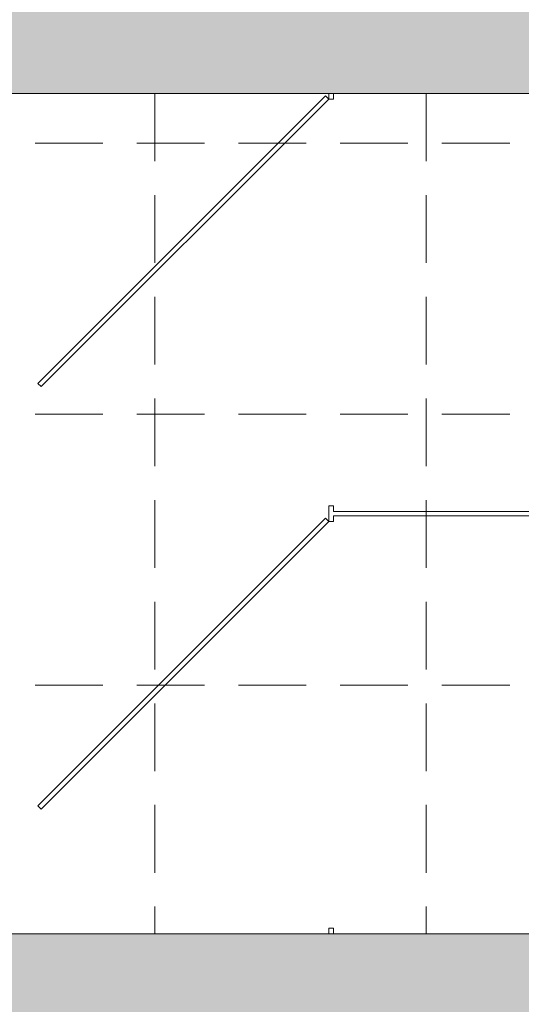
# Model space of a CAD drawing. Header units: millimetres. Extents: x -23540 to 53212, y -37964 to 41185.
# Tile 16 of 203: x -15113 to -15002, y -31805 to -31587. Entities that reach past the tile are written whole.
import ezdxf

# ---------------------------------------------------------------- set-up
doc = ezdxf.new("R2010")
doc.units = ezdxf.units.MM
doc.linetypes.add('DASHEDX2', pattern=[1.5, 1, -0.5])
doc.layers.get('0').update_dxf_attribs({"lineweight": 18})
doc.layers.add('PG_PRZERYWANE_ŚREDNIE', color=1, linetype='DASHEDX2', lineweight=18)
doc.layers.add('PG_ŚCIANY_DZIAŁOWE', color=3, linetype='Continuous', lineweight=18)

msp = doc.modelspace()

# ---------------------------------------------------------------- hatches: boundary and pattern name
at = {"layer": 'PG_ŚCIANY_DZIAŁOWE', "true_color": 0x636466, "transparency": 33554610}
h = msp.add_hatch(color=251, dxfattribs=at)
h.dxf.hatch_style = 1
h.paths.add_polyline_path([(-14660.86, -31379.19), (-14697.79, -31379.19), (-14697.79, -31847.69), (-14871.79, -31847.69), (-14871.79, -31463.69), (-14871.79, -31355.69), (-14994.29, -31355.69), (-14994.29, -31374.19), (-14914.79, -31374.19), (-14914.79, -31584.69), (-15162.29, -31584.69), (-15162.29, -31374.19), (-15095.29, -31374.19), (-15095.29, -31355.69), (-15188.79, -31355.69), (-15188.79, -31374.19), (-15176.79, -31374.19), (-15176.79, -31603.19), (-14914.79, -31603.19), (-14914.79, -31789.19), (-15289.79, -31789.19), (-15289.79, -31374.19), (-15289.79, -31355.69), (-15339.79, -31355.69), (-15339.79, -31371.69), (-15308.29, -31371.69), (-15308.29, -31810.19), (-15108.79, -31810.19), (-15108.79, -31817.19), (-15099.79, -31817.19), (-15099.79, -31810.19), (-14910.79, -31810.19), (-14910.79, -31975.69), (-14924.29, -31975.69), (-14924.29, -32047.69), (-14849.24, -32047.69), (-14849.24, -31893.65), (-14660.86, -31893.65)])
h.paths.add_polyline_path([(-14697.79, -31239.19), (-14660.86, -31239.19), (-14660.86, -31204.69), (-14697.79, -31234.69)])

# ---------------------------------------------------------------- linework, layer by layer
at = {"color": 251, "lineweight": 20, "true_color": 0x636466}
for p, q in [((-15176.79, -31603.19), (-14914.79, -31603.19)), ((-15045.5, -31603.73), (-15109.14, -31667.37)), ((-15044.79, -31604.44), (-15108.43, -31668.08)), ((-15045.5, -31603.73), (-15044.79, -31604.44)), ((-15044.79, -31603.19), (-15044.79, -31604.44)), ((-15043.79, -31604.44), (-15044.79, -31604.44)), ((-15043.79, -31603.19), (-15043.79, -31604.44)), ((-15109.14, -31667.37), (-15108.43, -31668.08)), ((-15044.79, -31694.44), (-15044.79, -31697.94)), ((-15043.79, -31694.44), (-15044.79, -31694.44)), ((-15043.79, -31694.44), (-15043.79, -31695.69)), ((-14914.79, -31695.69), (-15043.79, -31695.69)), ((-15045.5, -31697.23), (-15109.14, -31760.87)), ((-15044.79, -31697.94), (-15108.43, -31761.58)), ((-15045.5, -31697.23), (-15044.79, -31697.94)), ((-15043.79, -31697.94), (-15044.79, -31697.94)), ((-15043.79, -31696.69), (-15043.79, -31697.94)), ((-14914.79, -31696.69), (-15043.79, -31696.69)), ((-15109.14, -31760.87), (-15108.43, -31761.58)), ((-15044.79, -31787.94), (-15044.79, -31789.19)), ((-15043.79, -31787.94), (-15044.79, -31787.94)), ((-15043.79, -31787.94), (-15043.79, -31789.19))]:
    msp.add_line(p, q, dxfattribs=at)
at = {"color": 251, "true_color": 0x636466}
msp.add_line((-15289.79, -31789.19), (-14914.79, -31789.19), dxfattribs=at)
at = {"layer": 'PG_PRZERYWANE_ŚREDNIE', "color": 251, "lineweight": 15, "ltscale": 15, "true_color": 0x636466}
for p, q in [((-15083.29, -31603.19), (-15083.29, -31789.19)), ((-15023.29, -31603.19), (-15023.29, -31789.19)), ((-14914.79, -31614.19), (-15289.79, -31614.19)), ((-14914.79, -31674.19), (-15289.79, -31674.19)), ((-14914.79, -31734.19), (-15289.79, -31734.19))]:
    msp.add_line(p, q, dxfattribs=at)

doc.saveas('drawing.dxf')
